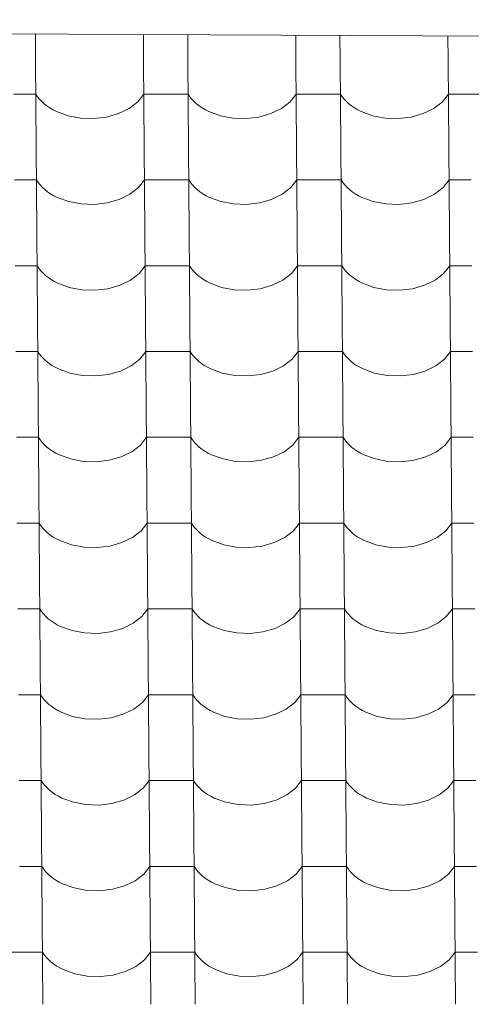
# Model space of a CAD drawing. Header units: millimetres. Extents: x -27785 to 104762, y -947 to 11132.
# Tile 34 of 146: x -17258 to -16768, y 9829 to 10896. Entities that reach past the tile are written whole.
import ezdxf

# ---------------------------------------------------------------- set-up
doc = ezdxf.new("R2010")
doc.units = ezdxf.units.MM
doc.header["$MEASUREMENT"] = 0
for name, color, linetype in [('POHLED JIŽNÍ_1_Bourané_Konstrukce - střechy a skořepiny', 7, 'Continuous'), ('POHLED JIŽNÍ_1_Bourané_Výplně - Povrchové', 7, 'Continuous'), ('POHLED JIŽNÍ_1_Konstrukce - nosné', 7, 'Continuous')]:
    doc.layers.add(name, color=color, linetype=linetype)

# ---------------------------------------------------------------- blocks, each defined once
blk = doc.blocks.new('*X2', base_point=(-29303.7, -27473.9))
at = {"layer": 'POHLED JIŽNÍ_1_Bourané_Výplně - Povrchové', "color": 7, "linetype": 'Continuous', "lineweight": 13}
for p, q in [((-17240.7, 10880.5), (-17240.4, 10851.8)), ((-17123.7, 10879.9), (-17123.5, 10851.8)), ((-17075.7, 10879.7), (-17075.4, 10851.8)), ((-16958.7, 10879.1), (-16958.5, 10851.8)), ((-16910.7, 10878.9), (-16910.4, 10851.8)), ((-16793.7, 10878.4), (-16793.5, 10851.8)), ((-17240.4, 10851.5), (-17239.7, 10758.8)), ((-17123.5, 10851.5), (-17122.8, 10758.8)), ((-17075.4, 10851.5), (-17074.7, 10758.8)), ((-16958.5, 10851.5), (-16957.8, 10758.8)), ((-16910.4, 10851.5), (-16909.7, 10758.8)), ((-16793.5, 10851.5), (-16792.8, 10758.8)), ((-17240.2, 10815.3), (-17264.2, 10815.3)), ((-17240.2, 10815.3), (-17238.3, 10812.5)), ((-17238.3, 10812.5), (-17236.2, 10809.8)), ((-17129.8, 10806.9), (-17123.2, 10815.3)), ((-17099.2, 10815.3), (-17123.2, 10815.3)), ((-17075.2, 10815.3), (-17099.2, 10815.3)), ((-17075.2, 10815.3), (-17073.3, 10812.5)), ((-17073.3, 10812.5), (-17071.2, 10809.8)), ((-16964.8, 10806.9), (-16958.2, 10815.3)), ((-16934.2, 10815.3), (-16958.2, 10815.3)), ((-16910.2, 10815.3), (-16934.2, 10815.3)), ((-16910.2, 10815.3), (-16908.3, 10812.5)), ((-16908.3, 10812.5), (-16906.2, 10809.8)), ((-16799.8, 10806.9), (-16793.2, 10815.3)), ((-16769.2, 10815.3), (-16793.2, 10815.3)), ((-16745.2, 10815.3), (-16769.2, 10815.3)), ((-17236.2, 10809.8), (-17233.7, 10807.2)), ((-17233.7, 10807.2), (-17231, 10804.8)), ((-17231, 10804.8), (-17228.1, 10802.5)), ((-17228.1, 10802.5), (-17224.9, 10800.3)), ((-17139, 10799.8), (-17129.8, 10806.9)), ((-17071.2, 10809.8), (-17068.7, 10807.2)), ((-17068.7, 10807.2), (-17066, 10804.8)), ((-17066, 10804.8), (-17063.1, 10802.5)), ((-17063.1, 10802.5), (-17059.9, 10800.3)), ((-16974.1, 10799.8), (-16964.8, 10806.9)), ((-16906.2, 10809.8), (-16903.7, 10807.2)), ((-16903.7, 10807.2), (-16901, 10804.8)), ((-16901, 10804.8), (-16898.1, 10802.5)), ((-16898.1, 10802.5), (-16894.9, 10800.3)), ((-16809.1, 10799.8), (-16799.8, 10806.9)), ((-17224.9, 10800.3), (-17221.4, 10798.3)), ((-17221.4, 10798.3), (-17217.8, 10796.4)), ((-17217.8, 10796.4), (-17205.3, 10791.8)), ((-17205.3, 10791.8), (-17191.7, 10789.2)), ((-17177.5, 10788.8), (-17163.5, 10790.4)), ((-17163.5, 10790.4), (-17150.5, 10794.2)), ((-17150.5, 10794.2), (-17139, 10799.8)), ((-17059.9, 10800.3), (-17056.5, 10798.3)), ((-17056.5, 10798.3), (-17052.8, 10796.4)), ((-17052.8, 10796.4), (-17040.3, 10791.8)), ((-17040.3, 10791.8), (-17026.7, 10789.2)), ((-17012.5, 10788.8), (-16998.5, 10790.4)), ((-16998.5, 10790.4), (-16985.5, 10794.2)), ((-16985.5, 10794.2), (-16974.1, 10799.8)), ((-16894.9, 10800.3), (-16891.5, 10798.3)), ((-16891.5, 10798.3), (-16887.8, 10796.4)), ((-16887.8, 10796.4), (-16875.3, 10791.8)), ((-16875.3, 10791.8), (-16861.7, 10789.2)), ((-16847.5, 10788.8), (-16833.5, 10790.4)), ((-16833.5, 10790.4), (-16820.5, 10794.2)), ((-16820.5, 10794.2), (-16809.1, 10799.8)), ((-17191.7, 10789.2), (-17177.5, 10788.8)), ((-17026.7, 10789.2), (-17012.5, 10788.8)), ((-16861.7, 10789.2), (-16847.5, 10788.8)), ((-17239.7, 10758.5), (-17239, 10665.8)), ((-17122.7, 10758.5), (-17122, 10665.8)), ((-17074.7, 10758.5), (-17074, 10665.8)), ((-16957.8, 10758.5), (-16957, 10665.8)), ((-16909.7, 10758.5), (-16909, 10665.8)), ((-16792.8, 10758.5), (-16792, 10665.8)), ((-17239.4, 10722.3), (-17263.4, 10722.3)), ((-17239.4, 10722.3), (-17237.6, 10719.5)), ((-17237.6, 10719.5), (-17235.4, 10716.8)), ((-17235.4, 10716.8), (-17233, 10714.2)), ((-17129.1, 10713.9), (-17122.5, 10722.3)), ((-17098.4, 10722.3), (-17122.5, 10722.3)), ((-17074.4, 10722.3), (-17098.4, 10722.3)), ((-17074.4, 10722.3), (-17072.6, 10719.5)), ((-17072.6, 10719.5), (-17070.4, 10716.8)), ((-17070.4, 10716.8), (-17068, 10714.2)), ((-16964.1, 10713.9), (-16957.5, 10722.3)), ((-16933.5, 10722.3), (-16957.5, 10722.3)), ((-16909.4, 10722.3), (-16933.5, 10722.3)), ((-16909.4, 10722.3), (-16907.6, 10719.5)), ((-16907.6, 10719.5), (-16905.4, 10716.8)), ((-16905.4, 10716.8), (-16903, 10714.2)), ((-16799.1, 10713.9), (-16792.5, 10722.3)), ((-16768.5, 10722.3), (-16792.5, 10722.3)), ((-17233, 10714.2), (-17230.3, 10711.8)), ((-17230.3, 10711.8), (-17227.4, 10709.4)), ((-17227.4, 10709.4), (-17224.2, 10707.3)), ((-17224.2, 10707.3), (-17220.7, 10705.2)), ((-17220.7, 10705.2), (-17217.1, 10703.4)), ((-17149.8, 10701.2), (-17138.3, 10706.8)), ((-17138.3, 10706.8), (-17129.1, 10713.9)), ((-17068, 10714.2), (-17065.3, 10711.8)), ((-17065.3, 10711.8), (-17062.4, 10709.4)), ((-17062.4, 10709.4), (-17059.2, 10707.3)), ((-17059.2, 10707.3), (-17055.7, 10705.2)), ((-17055.7, 10705.2), (-17052.1, 10703.4)), ((-16984.8, 10701.2), (-16973.3, 10706.8)), ((-16973.3, 10706.8), (-16964.1, 10713.9)), ((-16903, 10714.2), (-16900.3, 10711.8)), ((-16900.3, 10711.8), (-16897.4, 10709.4)), ((-16897.4, 10709.4), (-16894.2, 10707.3)), ((-16894.2, 10707.3), (-16890.7, 10705.2)), ((-16890.7, 10705.2), (-16887.1, 10703.4)), ((-16819.8, 10701.2), (-16808.3, 10706.8)), ((-16808.3, 10706.8), (-16799.1, 10713.9)), ((-17217.1, 10703.4), (-17204.6, 10698.8)), ((-17204.6, 10698.8), (-17190.9, 10696.2)), ((-17190.9, 10696.2), (-17176.7, 10695.8)), ((-17176.7, 10695.8), (-17162.8, 10697.4)), ((-17162.8, 10697.4), (-17149.8, 10701.2)), ((-17052.1, 10703.4), (-17039.6, 10698.8)), ((-17039.6, 10698.8), (-17025.9, 10696.2)), ((-17025.9, 10696.2), (-17011.8, 10695.8)), ((-17011.8, 10695.8), (-16997.8, 10697.4)), ((-16997.8, 10697.4), (-16984.8, 10701.2)), ((-16887.1, 10703.4), (-16874.6, 10698.8)), ((-16874.6, 10698.8), (-16860.9, 10696.2)), ((-16860.9, 10696.2), (-16846.8, 10695.8)), ((-16846.8, 10695.8), (-16832.8, 10697.4)), ((-16832.8, 10697.4), (-16819.8, 10701.2)), ((-17239, 10665.5), (-17238.3, 10572.8)), ((-17122, 10665.5), (-17121.3, 10572.8)), ((-17074, 10665.5), (-17073.3, 10572.8)), ((-16957, 10665.5), (-16956.3, 10572.8)), ((-16909, 10665.5), (-16908.3, 10572.8)), ((-16792, 10665.5), (-16791.3, 10572.8)), ((-17238.7, 10629.3), (-17262.7, 10629.3)), ((-17238.7, 10629.3), (-17236.9, 10626.5)), ((-17236.9, 10626.5), (-17234.7, 10623.8)), ((-17234.7, 10623.8), (-17232.3, 10621.2)), ((-17232.3, 10621.2), (-17229.6, 10618.8)), ((-17137.6, 10613.7), (-17128.3, 10620.9)), ((-17128.3, 10620.9), (-17121.7, 10629.3)), ((-17097.7, 10629.3), (-17121.7, 10629.3)), ((-17073.7, 10629.3), (-17097.7, 10629.3)), ((-17073.7, 10629.3), (-17071.9, 10626.5)), ((-17071.9, 10626.5), (-17069.7, 10623.8)), ((-17069.7, 10623.8), (-17067.3, 10621.2)), ((-17067.3, 10621.2), (-17064.6, 10618.8)), ((-16972.6, 10613.7), (-16963.4, 10620.9)), ((-16963.4, 10620.9), (-16956.7, 10629.3)), ((-16932.7, 10629.3), (-16956.7, 10629.3)), ((-16908.7, 10629.3), (-16932.7, 10629.3)), ((-16908.7, 10629.3), (-16906.9, 10626.5)), ((-16906.9, 10626.5), (-16904.7, 10623.8)), ((-16904.7, 10623.8), (-16902.3, 10621.2)), ((-16902.3, 10621.2), (-16899.6, 10618.8)), ((-16807.6, 10613.7), (-16798.4, 10620.9)), ((-16798.4, 10620.9), (-16791.8, 10629.3)), ((-16767.7, 10629.3), (-16791.8, 10629.3)), ((-17229.6, 10618.8), (-17226.6, 10616.4)), ((-17226.6, 10616.4), (-17223.4, 10614.3)), ((-17223.4, 10614.3), (-17220, 10612.2)), ((-17220, 10612.2), (-17216.4, 10610.4)), ((-17216.4, 10610.4), (-17203.9, 10605.8)), ((-17149, 10608.2), (-17137.6, 10613.7)), ((-17064.6, 10618.8), (-17061.6, 10616.4)), ((-17061.6, 10616.4), (-17058.4, 10614.3)), ((-17058.4, 10614.3), (-17055, 10612.2)), ((-17055, 10612.2), (-17051.4, 10610.4)), ((-17051.4, 10610.4), (-17038.9, 10605.8)), ((-16984, 10608.2), (-16972.6, 10613.7)), ((-16899.6, 10618.8), (-16896.6, 10616.4)), ((-16896.6, 10616.4), (-16893.4, 10614.3)), ((-16893.4, 10614.3), (-16890, 10612.2)), ((-16890, 10612.2), (-16886.4, 10610.4)), ((-16886.4, 10610.4), (-16873.9, 10605.8)), ((-16819, 10608.2), (-16807.6, 10613.7)), ((-17203.9, 10605.8), (-17190.2, 10603.2)), ((-17190.2, 10603.2), (-17176, 10602.8)), ((-17176, 10602.8), (-17162.1, 10604.4)), ((-17162.1, 10604.4), (-17149, 10608.2)), ((-17038.9, 10605.8), (-17025.2, 10603.2)), ((-17025.2, 10603.2), (-17011, 10602.8)), ((-17011, 10602.8), (-16997.1, 10604.4)), ((-16997.1, 10604.4), (-16984, 10608.2)), ((-16873.9, 10605.8), (-16860.2, 10603.2)), ((-16860.2, 10603.2), (-16846, 10602.8)), ((-16846, 10602.8), (-16832.1, 10604.4)), ((-16832.1, 10604.4), (-16819, 10608.2)), ((-17238.3, 10572.5), (-17237.5, 10479.8)), ((-17121.3, 10572.5), (-17120.6, 10479.8)), ((-17073.3, 10572.5), (-17072.5, 10479.8)), ((-16956.3, 10572.5), (-16955.6, 10479.8)), ((-16908.3, 10572.5), (-16907.5, 10479.8)), ((-16791.3, 10572.5), (-16790.6, 10479.8)), ((-17238, 10536.3), (-17262, 10536.3)), ((-17238, 10536.3), (-17236.1, 10533.5)), ((-17127.6, 10527.9), (-17121, 10536.3)), ((-17097, 10536.3), (-17121, 10536.3)), ((-17073, 10536.3), (-17097, 10536.3)), ((-17073, 10536.3), (-17071.1, 10533.5)), ((-16962.6, 10527.9), (-16956, 10536.3)), ((-16932, 10536.3), (-16956, 10536.3)), ((-16908, 10536.3), (-16932, 10536.3)), ((-16908, 10536.3), (-16906.1, 10533.5)), ((-16797.6, 10527.9), (-16791, 10536.3)), ((-16767, 10536.3), (-16791, 10536.3)), ((-17236.1, 10533.5), (-17234, 10530.8)), ((-17234, 10530.8), (-17231.6, 10528.2)), ((-17231.6, 10528.2), (-17228.9, 10525.8)), ((-17228.9, 10525.8), (-17225.9, 10523.4)), ((-17225.9, 10523.4), (-17222.7, 10521.2)), ((-17136.9, 10520.7), (-17127.6, 10527.9)), ((-17071.1, 10533.5), (-17069, 10530.8)), ((-17069, 10530.8), (-17066.6, 10528.2)), ((-17066.6, 10528.2), (-17063.9, 10525.8)), ((-17063.9, 10525.8), (-17060.9, 10523.4)), ((-17060.9, 10523.4), (-17057.7, 10521.2)), ((-16971.9, 10520.7), (-16962.6, 10527.9)), ((-16906.1, 10533.5), (-16904, 10530.8)), ((-16904, 10530.8), (-16901.6, 10528.2)), ((-16901.6, 10528.2), (-16898.9, 10525.8)), ((-16898.9, 10525.8), (-16895.9, 10523.4)), ((-16895.9, 10523.4), (-16892.7, 10521.2)), ((-16806.9, 10520.7), (-16797.6, 10527.9)), ((-17222.7, 10521.2), (-17219.3, 10519.2)), ((-17219.3, 10519.2), (-17215.6, 10517.4)), ((-17215.6, 10517.4), (-17203.2, 10512.8)), ((-17203.2, 10512.8), (-17189.5, 10510.2)), ((-17161.3, 10511.4), (-17148.3, 10515.1)), ((-17148.3, 10515.1), (-17136.9, 10520.7)), ((-17057.7, 10521.2), (-17054.3, 10519.2)), ((-17054.3, 10519.2), (-17050.6, 10517.4)), ((-17050.6, 10517.4), (-17038.2, 10512.8)), ((-17038.2, 10512.8), (-17024.5, 10510.2)), ((-16996.3, 10511.4), (-16983.3, 10515.1)), ((-16983.3, 10515.1), (-16971.9, 10520.7)), ((-16892.7, 10521.2), (-16889.3, 10519.2)), ((-16889.3, 10519.2), (-16885.7, 10517.4)), ((-16885.7, 10517.4), (-16873.2, 10512.8)), ((-16873.2, 10512.8), (-16859.5, 10510.2)), ((-16831.3, 10511.4), (-16818.3, 10515.1)), ((-16818.3, 10515.1), (-16806.9, 10520.7)), ((-17189.5, 10510.2), (-17175.3, 10509.8)), ((-17175.3, 10509.8), (-17161.3, 10511.4)), ((-17024.5, 10510.2), (-17010.3, 10509.8)), ((-17010.3, 10509.8), (-16996.3, 10511.4)), ((-16859.5, 10510.2), (-16845.3, 10509.8)), ((-16845.3, 10509.8), (-16831.3, 10511.4)), ((-17237.5, 10479.4), (-17236.8, 10386.8)), ((-17120.6, 10479.4), (-17119.9, 10386.8)), ((-17072.5, 10479.4), (-17071.8, 10386.8)), ((-16955.6, 10479.4), (-16954.9, 10386.8)), ((-16907.5, 10479.4), (-16906.8, 10386.8)), ((-16790.6, 10479.4), (-16789.9, 10386.8)), ((-17237.3, 10443.3), (-17261.3, 10443.3)), ((-17237.3, 10443.3), (-17235.4, 10440.5)), ((-17235.4, 10440.5), (-17233.3, 10437.8)), ((-17233.3, 10437.8), (-17230.8, 10435.2)), ((-17126.9, 10434.9), (-17120.3, 10443.3)), ((-17096.3, 10443.3), (-17120.3, 10443.3)), ((-17072.3, 10443.3), (-17096.3, 10443.3)), ((-17072.3, 10443.3), (-17070.4, 10440.5)), ((-17070.4, 10440.5), (-17068.3, 10437.8)), ((-17068.3, 10437.8), (-17065.8, 10435.2)), ((-16961.9, 10434.9), (-16955.3, 10443.3)), ((-16931.3, 10443.3), (-16955.3, 10443.3)), ((-16907.3, 10443.3), (-16931.3, 10443.3)), ((-16907.3, 10443.3), (-16905.4, 10440.5)), ((-16905.4, 10440.5), (-16903.3, 10437.8)), ((-16903.3, 10437.8), (-16900.9, 10435.2)), ((-16796.9, 10434.9), (-16790.3, 10443.3)), ((-16766.3, 10443.3), (-16790.3, 10443.3)), ((-17230.8, 10435.2), (-17228.1, 10432.7)), ((-17228.1, 10432.7), (-17225.2, 10430.4)), ((-17225.2, 10430.4), (-17222, 10428.2)), ((-17222, 10428.2), (-17218.6, 10426.2)), ((-17147.6, 10422.1), (-17136.2, 10427.7)), ((-17136.2, 10427.7), (-17126.9, 10434.9)), ((-17065.8, 10435.2), (-17063.1, 10432.7)), ((-17063.1, 10432.7), (-17060.2, 10430.4)), ((-17060.2, 10430.4), (-17057, 10428.2)), ((-17057, 10428.2), (-17053.6, 10426.2)), ((-16982.6, 10422.1), (-16971.2, 10427.7)), ((-16971.2, 10427.7), (-16961.9, 10434.9)), ((-16900.9, 10435.2), (-16898.2, 10432.7)), ((-16898.2, 10432.7), (-16895.2, 10430.4)), ((-16895.2, 10430.4), (-16892, 10428.2)), ((-16892, 10428.2), (-16888.6, 10426.2)), ((-16817.6, 10422.1), (-16806.2, 10427.7)), ((-16806.2, 10427.7), (-16796.9, 10434.9)), ((-17218.6, 10426.2), (-17214.9, 10424.4)), ((-17214.9, 10424.4), (-17202.4, 10419.8)), ((-17202.4, 10419.8), (-17188.8, 10417.2)), ((-17188.8, 10417.2), (-17174.6, 10416.7)), ((-17174.6, 10416.7), (-17160.6, 10418.4)), ((-17160.6, 10418.4), (-17147.6, 10422.1)), ((-17053.6, 10426.2), (-17049.9, 10424.4)), ((-17049.9, 10424.4), (-17037.4, 10419.8)), ((-17037.4, 10419.8), (-17023.8, 10417.2)), ((-17023.8, 10417.2), (-17009.6, 10416.7)), ((-17009.6, 10416.7), (-16995.6, 10418.4)), ((-16995.6, 10418.4), (-16982.6, 10422.1)), ((-16888.6, 10426.2), (-16884.9, 10424.4)), ((-16884.9, 10424.4), (-16872.4, 10419.8)), ((-16872.4, 10419.8), (-16858.8, 10417.2)), ((-16858.8, 10417.2), (-16844.6, 10416.7)), ((-16844.6, 10416.7), (-16830.6, 10418.4)), ((-16830.6, 10418.4), (-16817.6, 10422.1)), ((-17236.8, 10386.4), (-17236.1, 10293.8)), ((-17119.9, 10386.4), (-17119.1, 10293.8)), ((-17071.8, 10386.4), (-17071.1, 10293.8)), ((-16954.9, 10386.4), (-16954.1, 10293.8)), ((-16906.8, 10386.4), (-16906.1, 10293.8)), ((-16789.9, 10386.4), (-16789.1, 10293.8)), ((-17236.5, 10350.3), (-17260.6, 10350.3)), ((-17236.5, 10350.3), (-17234.7, 10347.5)), ((-17234.7, 10347.5), (-17232.5, 10344.8)), ((-17232.5, 10344.8), (-17230.1, 10342.2)), ((-17230.1, 10342.2), (-17227.4, 10339.7)), ((-17135.4, 10334.7), (-17126.2, 10341.9)), ((-17126.2, 10341.9), (-17119.6, 10350.3)), ((-17095.6, 10350.3), (-17119.6, 10350.3)), ((-17071.5, 10350.3), (-17095.6, 10350.3)), ((-17071.5, 10350.3), (-17069.7, 10347.5)), ((-17069.7, 10347.5), (-17067.6, 10344.8)), ((-17067.6, 10344.8), (-17065.1, 10342.2)), ((-17065.1, 10342.2), (-17062.4, 10339.7)), ((-16970.4, 10334.7), (-16961.2, 10341.9)), ((-16961.2, 10341.9), (-16954.6, 10350.3)), ((-16930.6, 10350.3), (-16954.6, 10350.3)), ((-16906.5, 10350.3), (-16930.6, 10350.3)), ((-16906.5, 10350.3), (-16904.7, 10347.5)), ((-16904.7, 10347.5), (-16902.6, 10344.8)), ((-16902.6, 10344.8), (-16900.1, 10342.2)), ((-16900.1, 10342.2), (-16897.4, 10339.7)), ((-16805.4, 10334.7), (-16796.2, 10341.9)), ((-16796.2, 10341.9), (-16789.6, 10350.3)), ((-16765.6, 10350.3), (-16789.6, 10350.3)), ((-17227.4, 10339.7), (-17224.5, 10337.4)), ((-17224.5, 10337.4), (-17221.3, 10335.2)), ((-17221.3, 10335.2), (-17217.8, 10333.2)), ((-17217.8, 10333.2), (-17214.2, 10331.4)), ((-17214.2, 10331.4), (-17201.7, 10326.8)), ((-17146.9, 10329.1), (-17135.4, 10334.7)), ((-17062.4, 10339.7), (-17059.5, 10337.4)), ((-17059.5, 10337.4), (-17056.3, 10335.2)), ((-17056.3, 10335.2), (-17052.8, 10333.2)), ((-17052.8, 10333.2), (-17049.2, 10331.4)), ((-17049.2, 10331.4), (-17036.7, 10326.8)), ((-16981.9, 10329.1), (-16970.4, 10334.7)), ((-16897.4, 10339.7), (-16894.5, 10337.4)), ((-16894.5, 10337.4), (-16891.3, 10335.2)), ((-16891.3, 10335.2), (-16887.8, 10333.2)), ((-16887.8, 10333.2), (-16884.2, 10331.4)), ((-16884.2, 10331.4), (-16871.7, 10326.8)), ((-16816.9, 10329.1), (-16805.4, 10334.7)), ((-17201.7, 10326.8), (-17188, 10324.2)), ((-17188, 10324.2), (-17173.9, 10323.7)), ((-17173.9, 10323.7), (-17159.9, 10325.4)), ((-17159.9, 10325.4), (-17146.9, 10329.1)), ((-17036.7, 10326.8), (-17023, 10324.2)), ((-17023, 10324.2), (-17008.9, 10323.7)), ((-17008.9, 10323.7), (-16994.9, 10325.4)), ((-16994.9, 10325.4), (-16981.9, 10329.1)), ((-16871.7, 10326.8), (-16858, 10324.2)), ((-16858, 10324.2), (-16843.9, 10323.7)), ((-16843.9, 10323.7), (-16829.9, 10325.4)), ((-16829.9, 10325.4), (-16816.9, 10329.1)), ((-17236.1, 10293.4), (-17235.4, 10200.7)), ((-17119.1, 10293.4), (-17118.4, 10200.7)), ((-17071.1, 10293.4), (-17070.4, 10200.7)), ((-16954.1, 10293.4), (-16953.4, 10200.7)), ((-16906.1, 10293.4), (-16905.4, 10200.7)), ((-16789.1, 10293.4), (-16788.4, 10200.7)), ((-17235.8, 10257.3), (-17259.8, 10257.3)), ((-17235.8, 10257.3), (-17234, 10254.5)), ((-17125.5, 10248.9), (-17118.8, 10257.3)), ((-17094.8, 10257.3), (-17118.8, 10257.3)), ((-17070.8, 10257.3), (-17094.8, 10257.3)), ((-17070.8, 10257.3), (-17069, 10254.5)), ((-16960.5, 10248.9), (-16953.9, 10257.3)), ((-16929.8, 10257.3), (-16953.9, 10257.3)), ((-16905.8, 10257.3), (-16929.8, 10257.3)), ((-16905.8, 10257.3), (-16904, 10254.5)), ((-16795.5, 10248.9), (-16788.9, 10257.3)), ((-16764.8, 10257.3), (-16788.9, 10257.3)), ((-17234, 10254.5), (-17231.8, 10251.8)), ((-17231.8, 10251.8), (-17229.4, 10249.2)), ((-17229.4, 10249.2), (-17226.7, 10246.7)), ((-17226.7, 10246.7), (-17223.7, 10244.4)), ((-17134.7, 10241.7), (-17125.5, 10248.9)), ((-17069, 10254.5), (-17066.8, 10251.8)), ((-17066.8, 10251.8), (-17064.4, 10249.2)), ((-17064.4, 10249.2), (-17061.7, 10246.7)), ((-17061.7, 10246.7), (-17058.7, 10244.4)), ((-16969.7, 10241.7), (-16960.5, 10248.9)), ((-16904, 10254.5), (-16901.8, 10251.8)), ((-16901.8, 10251.8), (-16899.4, 10249.2)), ((-16899.4, 10249.2), (-16896.7, 10246.7)), ((-16896.7, 10246.7), (-16893.7, 10244.4)), ((-16804.7, 10241.7), (-16795.5, 10248.9)), ((-17223.7, 10244.4), (-17220.5, 10242.2)), ((-17220.5, 10242.2), (-17217.1, 10240.2)), ((-17217.1, 10240.2), (-17213.5, 10238.4)), ((-17213.5, 10238.4), (-17201, 10233.8)), ((-17159.2, 10232.4), (-17146.1, 10236.1)), ((-17146.1, 10236.1), (-17134.7, 10241.7)), ((-17058.7, 10244.4), (-17055.5, 10242.2)), ((-17055.5, 10242.2), (-17052.1, 10240.2)), ((-17052.1, 10240.2), (-17048.5, 10238.4)), ((-17048.5, 10238.4), (-17036, 10233.8)), ((-16994.2, 10232.4), (-16981.1, 10236.1)), ((-16981.1, 10236.1), (-16969.7, 10241.7)), ((-16893.7, 10244.4), (-16890.5, 10242.2)), ((-16890.5, 10242.2), (-16887.1, 10240.2)), ((-16887.1, 10240.2), (-16883.5, 10238.4)), ((-16883.5, 10238.4), (-16871, 10233.8)), ((-16829.2, 10232.4), (-16816.1, 10236.1)), ((-16816.1, 10236.1), (-16804.7, 10241.7)), ((-17201, 10233.8), (-17187.3, 10231.2)), ((-17187.3, 10231.2), (-17173.1, 10230.7)), ((-17173.1, 10230.7), (-17159.2, 10232.4)), ((-17036, 10233.8), (-17022.3, 10231.2)), ((-17022.3, 10231.2), (-17008.1, 10230.7)), ((-17008.1, 10230.7), (-16994.2, 10232.4)), ((-16871, 10233.8), (-16857.3, 10231.2)), ((-16857.3, 10231.2), (-16843.1, 10230.7)), ((-16843.1, 10230.7), (-16829.2, 10232.4)), ((-17235.4, 10200.4), (-17234.6, 10107.7)), ((-17118.4, 10200.4), (-17117.7, 10107.7)), ((-17070.4, 10200.4), (-17069.7, 10107.7)), ((-16953.4, 10200.4), (-16952.7, 10107.7)), ((-16905.4, 10200.4), (-16904.7, 10107.7)), ((-16788.4, 10200.4), (-16787.7, 10107.7)), ((-17235.1, 10164.3), (-17259.1, 10164.3)), ((-17235.1, 10164.3), (-17233.2, 10161.5)), ((-17233.2, 10161.5), (-17231.1, 10158.8)), ((-17124.7, 10155.9), (-17118.1, 10164.3)), ((-17094.1, 10164.3), (-17118.1, 10164.3)), ((-17070.1, 10164.3), (-17094.1, 10164.3)), ((-17070.1, 10164.3), (-17068.2, 10161.5)), ((-17068.2, 10161.5), (-17066.1, 10158.8)), ((-16959.7, 10155.9), (-16953.1, 10164.3)), ((-16929.1, 10164.3), (-16953.1, 10164.3)), ((-16905.1, 10164.3), (-16929.1, 10164.3)), ((-16905.1, 10164.3), (-16903.2, 10161.5)), ((-16903.2, 10161.5), (-16901.1, 10158.8)), ((-16794.7, 10155.9), (-16788.1, 10164.3)), ((-16764.1, 10164.3), (-16788.1, 10164.3)), ((-17231.1, 10158.8), (-17228.7, 10156.2)), ((-17228.7, 10156.2), (-17226, 10153.7)), ((-17226, 10153.7), (-17223, 10151.4)), ((-17223, 10151.4), (-17219.8, 10149.2)), ((-17134, 10148.7), (-17124.7, 10155.9)), ((-17066.1, 10158.8), (-17063.7, 10156.2)), ((-17063.7, 10156.2), (-17061, 10153.7)), ((-17061, 10153.7), (-17058, 10151.4)), ((-17058, 10151.4), (-17054.8, 10149.2)), ((-16969, 10148.7), (-16959.7, 10155.9)), ((-16901.1, 10158.8), (-16898.7, 10156.2)), ((-16898.7, 10156.2), (-16896, 10153.7)), ((-16896, 10153.7), (-16893, 10151.4)), ((-16893, 10151.4), (-16889.8, 10149.2)), ((-16804, 10148.7), (-16794.7, 10155.9)), ((-17219.8, 10149.2), (-17216.4, 10147.2)), ((-17216.4, 10147.2), (-17212.7, 10145.3)), ((-17212.7, 10145.3), (-17200.3, 10140.8)), ((-17200.3, 10140.8), (-17186.6, 10138.2)), ((-17172.4, 10137.7), (-17158.4, 10139.4)), ((-17158.4, 10139.4), (-17145.4, 10143.1)), ((-17145.4, 10143.1), (-17134, 10148.7)), ((-17054.8, 10149.2), (-17051.4, 10147.2)), ((-17051.4, 10147.2), (-17047.8, 10145.3)), ((-17047.8, 10145.3), (-17035.3, 10140.8)), ((-17035.3, 10140.8), (-17021.6, 10138.2)), ((-17007.4, 10137.7), (-16993.4, 10139.4)), ((-16993.4, 10139.4), (-16980.4, 10143.1)), ((-16980.4, 10143.1), (-16969, 10148.7)), ((-16889.8, 10149.2), (-16886.4, 10147.2)), ((-16886.4, 10147.2), (-16882.8, 10145.3)), ((-16882.8, 10145.3), (-16870.3, 10140.8)), ((-16870.3, 10140.8), (-16856.6, 10138.2)), ((-16842.4, 10137.7), (-16828.5, 10139.4)), ((-16828.5, 10139.4), (-16815.4, 10143.1)), ((-16815.4, 10143.1), (-16804, 10148.7)), ((-17186.6, 10138.2), (-17172.4, 10137.7)), ((-17021.6, 10138.2), (-17007.4, 10137.7)), ((-16856.6, 10138.2), (-16842.4, 10137.7)), ((-17234.6, 10107.4), (-17233.9, 10014.7)), ((-17117.7, 10107.4), (-17117, 10014.7)), ((-17069.6, 10107.4), (-17068.9, 10014.7)), ((-16952.7, 10107.4), (-16952, 10014.7)), ((-16904.7, 10107.4), (-16903.9, 10014.7)), ((-16787.7, 10107.4), (-16787, 10014.7)), ((-17234.4, 10071.2), (-17258.4, 10071.2)), ((-17234.4, 10071.2), (-17232.5, 10068.5)), ((-17232.5, 10068.5), (-17230.4, 10065.8)), ((-17230.4, 10065.8), (-17227.9, 10063.2)), ((-17124, 10062.9), (-17117.4, 10071.2)), ((-17093.4, 10071.2), (-17117.4, 10071.2)), ((-17069.4, 10071.2), (-17093.4, 10071.2)), ((-17069.4, 10071.2), (-17067.5, 10068.5)), ((-17067.5, 10068.5), (-17065.4, 10065.8)), ((-17065.4, 10065.8), (-17063, 10063.2)), ((-16959, 10062.9), (-16952.4, 10071.2)), ((-16928.4, 10071.2), (-16952.4, 10071.2)), ((-16904.4, 10071.2), (-16928.4, 10071.2)), ((-16904.4, 10071.2), (-16902.5, 10068.5)), ((-16902.5, 10068.5), (-16900.4, 10065.8)), ((-16900.4, 10065.8), (-16898, 10063.2)), ((-16794, 10062.9), (-16787.4, 10071.2)), ((-16763.4, 10071.2), (-16787.4, 10071.2)), ((-17227.9, 10063.2), (-17225.2, 10060.7)), ((-17225.2, 10060.7), (-17222.3, 10058.4)), ((-17222.3, 10058.4), (-17219.1, 10056.2)), ((-17219.1, 10056.2), (-17215.7, 10054.2)), ((-17215.7, 10054.2), (-17212, 10052.3)), ((-17144.7, 10050.1), (-17133.3, 10055.7)), ((-17133.3, 10055.7), (-17124, 10062.9)), ((-17063, 10063.2), (-17060.3, 10060.7)), ((-17060.3, 10060.7), (-17057.3, 10058.4)), ((-17057.3, 10058.4), (-17054.1, 10056.2)), ((-17054.1, 10056.2), (-17050.7, 10054.2)), ((-17050.7, 10054.2), (-17047, 10052.3)), ((-16979.7, 10050.1), (-16968.3, 10055.7)), ((-16968.3, 10055.7), (-16959, 10062.9)), ((-16898, 10063.2), (-16895.3, 10060.7)), ((-16895.3, 10060.7), (-16892.3, 10058.4)), ((-16892.3, 10058.4), (-16889.1, 10056.2)), ((-16889.1, 10056.2), (-16885.7, 10054.2)), ((-16885.7, 10054.2), (-16882, 10052.3)), ((-16814.7, 10050.1), (-16803.3, 10055.7)), ((-16803.3, 10055.7), (-16794, 10062.9)), ((-17212, 10052.3), (-17199.5, 10047.8)), ((-17199.5, 10047.8), (-17185.9, 10045.2)), ((-17185.9, 10045.2), (-17171.7, 10044.7)), ((-17171.7, 10044.7), (-17157.7, 10046.4)), ((-17157.7, 10046.4), (-17144.7, 10050.1)), ((-17047, 10052.3), (-17034.5, 10047.8)), ((-17034.5, 10047.8), (-17020.9, 10045.2)), ((-17020.9, 10045.2), (-17006.7, 10044.7)), ((-17006.7, 10044.7), (-16992.7, 10046.4)), ((-16992.7, 10046.4), (-16979.7, 10050.1)), ((-16882, 10052.3), (-16869.6, 10047.8)), ((-16869.6, 10047.8), (-16855.9, 10045.2)), ((-16855.9, 10045.2), (-16841.7, 10044.7)), ((-16841.7, 10044.7), (-16827.7, 10046.4)), ((-16827.7, 10046.4), (-16814.7, 10050.1)), ((-17233.9, 10014.4), (-17233.2, 9921.7)), ((-17117, 10014.4), (-17116.2, 9921.7)), ((-17068.9, 10014.4), (-17068.2, 9921.7)), ((-16952, 10014.4), (-16951.2, 9921.7)), ((-16903.9, 10014.4), (-16903.2, 9921.7)), ((-16787, 10014.4), (-16786.2, 9921.7)), ((-17233.6, 9978.2), (-17257.7, 9978.2)), ((-17233.6, 9978.2), (-17231.8, 9975.4)), ((-17231.8, 9975.4), (-17229.7, 9972.8)), ((-17229.7, 9972.8), (-17227.2, 9970.2)), ((-17227.2, 9970.2), (-17224.5, 9967.7)), ((-17132.5, 9962.7), (-17123.3, 9969.9)), ((-17123.3, 9969.9), (-17116.7, 9978.2)), ((-17092.7, 9978.2), (-17116.7, 9978.2)), ((-17068.6, 9978.2), (-17092.7, 9978.2)), ((-17068.6, 9978.2), (-17066.8, 9975.4)), ((-17066.8, 9975.4), (-17064.7, 9972.8)), ((-17064.7, 9972.8), (-17062.2, 9970.2)), ((-17062.2, 9970.2), (-17059.5, 9967.7)), ((-16967.5, 9962.7), (-16958.3, 9969.9)), ((-16958.3, 9969.9), (-16951.7, 9978.2)), ((-16927.7, 9978.2), (-16951.7, 9978.2)), ((-16903.6, 9978.2), (-16927.7, 9978.2)), ((-16903.6, 9978.2), (-16901.8, 9975.4)), ((-16901.8, 9975.4), (-16899.7, 9972.8)), ((-16899.7, 9972.8), (-16897.2, 9970.2)), ((-16897.2, 9970.2), (-16894.5, 9967.7)), ((-16802.5, 9962.7), (-16793.3, 9969.9)), ((-16793.3, 9969.9), (-16786.7, 9978.2)), ((-16762.7, 9978.2), (-16786.7, 9978.2)), ((-17224.5, 9967.7), (-17221.6, 9965.4)), ((-17221.6, 9965.4), (-17218.4, 9963.2)), ((-17218.4, 9963.2), (-17214.9, 9961.2)), ((-17214.9, 9961.2), (-17211.3, 9959.3)), ((-17211.3, 9959.3), (-17198.8, 9954.8)), ((-17144, 9957.1), (-17132.5, 9962.7)), ((-17059.5, 9967.7), (-17056.6, 9965.4)), ((-17056.6, 9965.4), (-17053.4, 9963.2)), ((-17053.4, 9963.2), (-17049.9, 9961.2)), ((-17049.9, 9961.2), (-17046.3, 9959.3)), ((-17046.3, 9959.3), (-17033.8, 9954.8)), ((-16979, 9957.1), (-16967.5, 9962.7)), ((-16894.5, 9967.7), (-16891.6, 9965.4)), ((-16891.6, 9965.4), (-16888.4, 9963.2)), ((-16888.4, 9963.2), (-16884.9, 9961.2)), ((-16884.9, 9961.2), (-16881.3, 9959.3)), ((-16881.3, 9959.3), (-16868.8, 9954.8)), ((-16814, 9957.1), (-16802.5, 9962.7)), ((-17198.8, 9954.8), (-17185.1, 9952.2)), ((-17185.1, 9952.2), (-17171, 9951.7)), ((-17171, 9951.7), (-17157, 9953.4)), ((-17157, 9953.4), (-17144, 9957.1)), ((-17033.8, 9954.8), (-17020.1, 9952.2)), ((-17020.1, 9952.2), (-17006, 9951.7)), ((-17006, 9951.7), (-16992, 9953.4)), ((-16992, 9953.4), (-16979, 9957.1)), ((-16868.8, 9954.8), (-16855.2, 9952.2)), ((-16855.2, 9952.2), (-16841, 9951.7)), ((-16841, 9951.7), (-16827, 9953.4)), ((-16827, 9953.4), (-16814, 9957.1)), ((-17233.2, 9921.4), (-17232.5, 9828.7)), ((-17116.2, 9921.4), (-17115.5, 9828.7)), ((-17068.2, 9921.4), (-17067.5, 9828.7)), ((-16951.2, 9921.4), (-16950.5, 9828.7)), ((-16903.2, 9921.4), (-16902.5, 9828.7)), ((-16786.2, 9921.4), (-16785.5, 9828.7)), ((-17256.9, 9885.2), (-17281, 9885.2)), ((-17232.9, 9885.2), (-17256.9, 9885.2)), ((-17232.9, 9885.2), (-17231.1, 9882.4)), ((-17122.6, 9876.8), (-17116, 9885.2)), ((-17091.9, 9885.2), (-17116, 9885.2)), ((-17067.9, 9885.2), (-17091.9, 9885.2)), ((-17067.9, 9885.2), (-17066.1, 9882.4)), ((-16957.6, 9876.8), (-16951, 9885.2)), ((-16926.9, 9885.2), (-16951, 9885.2)), ((-16902.9, 9885.2), (-16926.9, 9885.2)), ((-16902.9, 9885.2), (-16901.1, 9882.4)), ((-16792.6, 9876.8), (-16786, 9885.2)), ((-16761.9, 9885.2), (-16786, 9885.2)), ((-17231.1, 9882.4), (-17228.9, 9879.7)), ((-17228.9, 9879.7), (-17226.5, 9877.2)), ((-17226.5, 9877.2), (-17223.8, 9874.7)), ((-17223.8, 9874.7), (-17220.8, 9872.4)), ((-17220.8, 9872.4), (-17217.6, 9870.2)), ((-17131.8, 9869.7), (-17122.6, 9876.8)), ((-17066.1, 9882.4), (-17063.9, 9879.7)), ((-17063.9, 9879.7), (-17061.5, 9877.2)), ((-17061.5, 9877.2), (-17058.8, 9874.7)), ((-17058.8, 9874.7), (-17055.8, 9872.4)), ((-17055.8, 9872.4), (-17052.6, 9870.2)), ((-16966.8, 9869.7), (-16957.6, 9876.8)), ((-16901.1, 9882.4), (-16898.9, 9879.7)), ((-16898.9, 9879.7), (-16896.5, 9877.2)), ((-16896.5, 9877.2), (-16893.8, 9874.7)), ((-16893.8, 9874.7), (-16890.8, 9872.4)), ((-16890.8, 9872.4), (-16887.6, 9870.2)), ((-16801.8, 9869.7), (-16792.6, 9876.8)), ((-17217.6, 9870.2), (-17214.2, 9868.2)), ((-17214.2, 9868.2), (-17210.6, 9866.3)), ((-17210.6, 9866.3), (-17198.1, 9861.7)), ((-17198.1, 9861.7), (-17184.4, 9859.2)), ((-17156.3, 9860.4), (-17143.2, 9864.1)), ((-17143.2, 9864.1), (-17131.8, 9869.7)), ((-17052.6, 9870.2), (-17049.2, 9868.2)), ((-17049.2, 9868.2), (-17045.6, 9866.3)), ((-17045.6, 9866.3), (-17033.1, 9861.7)), ((-17033.1, 9861.7), (-17019.4, 9859.2)), ((-16991.3, 9860.4), (-16978.2, 9864.1)), ((-16978.2, 9864.1), (-16966.8, 9869.7)), ((-16887.6, 9870.2), (-16884.2, 9868.2)), ((-16884.2, 9868.2), (-16880.6, 9866.3)), ((-16880.6, 9866.3), (-16868.1, 9861.7)), ((-16868.1, 9861.7), (-16854.4, 9859.2)), ((-16826.3, 9860.4), (-16813.3, 9864.1)), ((-16813.3, 9864.1), (-16801.8, 9869.7)), ((-17184.4, 9859.2), (-17170.2, 9858.7)), ((-17170.2, 9858.7), (-17156.3, 9860.4)), ((-17019.4, 9859.2), (-17005.2, 9858.7)), ((-17005.2, 9858.7), (-16991.3, 9860.4)), ((-16854.4, 9859.2), (-16840.2, 9858.7)), ((-16840.2, 9858.7), (-16826.3, 9860.4))]:
    blk.add_line(p, q, dxfattribs=at)

msp = doc.modelspace()

# ---------------------------------------------------------------- linework, layer by layer
at = {"layer": 'POHLED JIŽNÍ_1_Bourané_Konstrukce - střechy a skořepiny', "color": 7, "linetype": 'Continuous', "lineweight": 13}
msp.add_line((-129.5, 10799), (-20488.6, 10896), dxfattribs=at)

# ---------------------------------------------------------------- block references
at = {"layer": 'POHLED JIŽNÍ_1_Konstrukce - nosné', "color": 9, "linetype": 'Continuous', "lineweight": 13}
msp.add_blockref('*X2', (-29303.7, -27473.9), dxfattribs=at)

doc.saveas('drawing.dxf')
